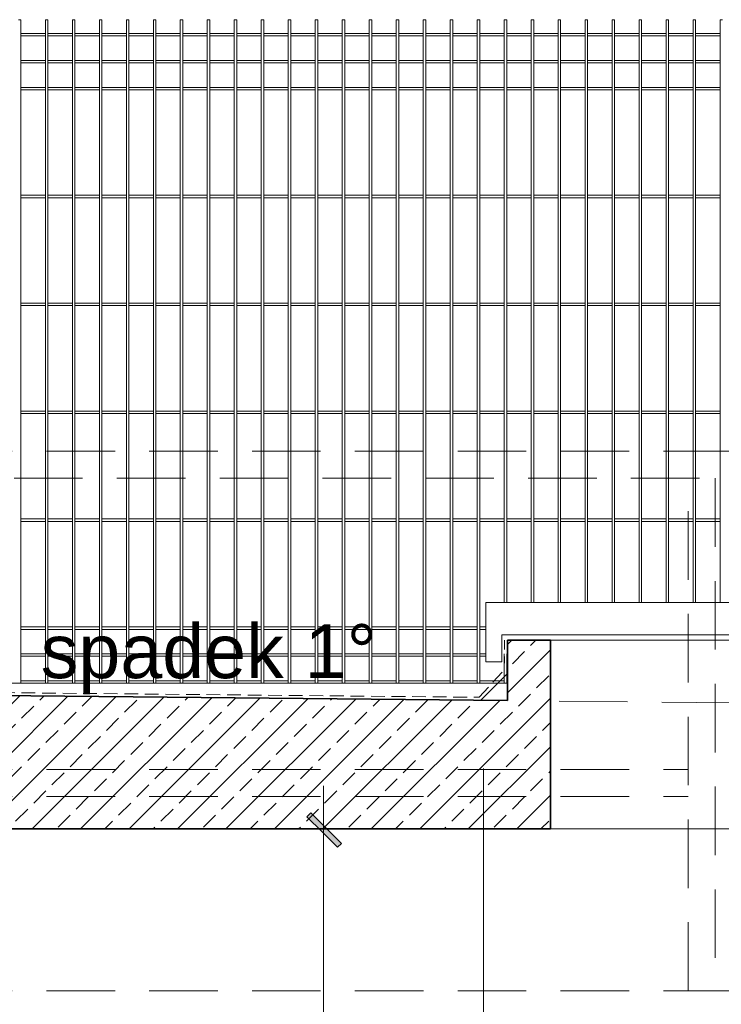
# Model space of a CAD drawing. Header units: millimetres. Extents: x 14041 to 23361, y -6349 to 12956.
# Tile 43 of 106: x 19983 to 20113, y 6472 to 6654. Entities that reach past the tile are written whole.
import ezdxf

# ---------------------------------------------------------------- set-up
doc = ezdxf.new("R2010")
doc.units = ezdxf.units.MM
doc.linetypes.add('DASHED', pattern=[19.05, 12.7, -6.35])
doc.linetypes.add('KRESKOWA', pattern=[19.05, 12.7, -6.35])
for name, color, linetype, lineweight in [('A-izolacje', 7, 'KRESKOWA', 30), ('A-odnośnik', 2, 'Continuous', 9), ('A-ogrodzenie', 6, 'Continuous', 9), ('A-opisy', 7, 'Continuous', 18), ('A-stolarka', 5, 'Continuous', 15), ('A-wyburzenia', 92, 'DASHED', 5), ('A-WYMIARY', 7, 'Continuous', 9), ('A-wypełnienie', 252, 'Continuous', 9), ('A-ściany projektowane', 5, 'Continuous', 35)]:
    doc.layers.add(name, color=color, linetype=linetype, lineweight=lineweight)
doc.styles.add('OP.3', font='arial.ttf', dxfattribs={"height": 16})
doc.styles.add('WYMIARY', font='swisscl.ttf')
doc.dimstyles.new('G 50', dxfattribs={"dimtxt": 12.5, "dimasz": 1, "dimexe": 1.25, "dimexo": 0.625, "dimgap": 3, "dimtad": 1, "dimdec": 1, "dimrnd": 0.5, "dimzin": 9, "dimtxsty": 'WYMIARY', "dimblk": 'W', "dimcen": 2, "dimse1": 1, "dimse2": 1, "dimclrd": 256, "dimclrt": 7, "dimadec": 0, "dimazin": 0, "dimtm": 1e-09, "dimtfac": 1, "dimtdec": 1, "dimtmove": 0, "dimatfit": 0, "dimldrblk": 'W', "dimfxl": 0, "dimlwd": 9, "dimarcsym": 0})

# ---------------------------------------------------------------- blocks, each defined once
blk = doc.blocks.new('W')
at = {"layer": 'A-WYMIARY'}
h = blk.add_hatch(color=256, dxfattribs=at)
h.paths.add_polyline_path([(0, 0.76), (0, 0), (0.65, 0), (2.98, 2.33), (2.27, 3.04)])
h.paths.add_polyline_path([(-0.56, 0.21), (-0.76, 0), (0, 0), (0, 0.76)])
h.paths.add_polyline_path([(0, -0.65), (0.15, -0.5), (0.65, 0), (0, 0)])
h.paths.add_polyline_path([(0, 0), (-0.76, 0), (-3.39, -2.62), (-2.68, -3.33), (0, -0.65)])
blk.add_hatch(color=256, dxfattribs=at).paths.add_polyline_path([(-0.76, 0), (-3.39, -2.62), (-2.68, -3.33), (0, -0.65), (0, 0)])
for p, q in [((0, -7), (0, 7)), ((-0.56, 0.21), (2.27, 3.04)), ((0.15, -0.5), (2.98, 2.33)), ((2.27, 3.04), (2.98, 2.33)), ((-8, 0), (8, 0)), ((-0.56, 0.21), (-3.39, -2.62)), ((0.15, -0.5), (-2.68, -3.33)), ((-3.39, -2.62), (-2.68, -3.33))]:
    blk.add_line(p, q, dxfattribs=at)
blk = doc.blocks.new('*D1599')
at = {"layer": 'A-WYMIARY', "lineweight": 9, "ltscale": 2}
blk.add_line((20039.11, 6227.38), (20039.11, 6503.38), dxfattribs=at)
at = {"layer": 'Defpoints', "color": 0}
for p in [(20039.11, 6504.38), (20086.39, 6504.38), (20046.11, 6226.38)]:
    blk.add_point(p, dxfattribs=at)
at = {"layer": 'A-WYMIARY', "linetype": 'ByBlock', "lineweight": 9}
for p, rotation in [((20039.11, 6504.38), 90), ((20039.11, 6226.38), 270)]:
    blk.add_blockref('W', p, dxfattribs=dict(at, rotation=rotation))
at = {"layer": 'A-WYMIARY', "color": 7, "ltscale": 2, "insert": (20029.71, 6365.38), "char_height": 12.5, "attachment_point": 5, "rotation": 90, "style": 'WYMIARY'}
blk.add_mtext('278', dxfattribs=at)

msp = doc.modelspace()

# ---------------------------------------------------------------- hatches: boundary and pattern name
at = {"layer": 'A-wypełnienie', "ltscale": 2, "transparency": 33554687}
h = msp.add_hatch(dxfattribs=at)
h.set_pattern_fill('ANSI33', color=253)
h.set_pattern_definition([(45, (340.008, -2.6267), (-4.490128, 4.490128), []), (45, (344.498, -2.6267), (-4.490128, 4.490128), [3.175, -1.5875])])
h.paths.add_polyline_path([(20081.2, 6528.08), (20081.2, 6539.38), (20073.2, 6539.38), (20073.2, 6528.16), (19961.2, 6529.28), (19955.2, 6529.34), (19951.2, 6529.38), (19951.2, 6569.38), (19951.2, 6574.33), (19931.2, 6574.33), (19931.2, 6504.38), (19951.2, 6504.38), (20081.2, 6504.38), (20081.2, 6524.38)])
h.paths.add_polyline_path([(19951.38, 6506.77), (19951.38, 6526.99), (19949.7, 6526.99), (19949.7, 6506.77)], flags=16)

# ---------------------------------------------------------------- linework, layer by layer
at = {"layer": 'A-izolacje', "lineweight": 15, "ltscale": 0.2}
msp.add_lwpolyline([(19951.77, 6546.27), (19951.74, 6534.59), (19956.51, 6529.88), (20067.95, 6528.78), (20072.6, 6533.83), (20072.69, 6539.4)], dxfattribs=at)
at = {"layer": 'A-odnośnik', "ltscale": 2}
msp.add_line((20068.77, 6515.61), (20068.77, 6428.99), dxfattribs=at)
at = {"layer": 'A-odnośnik'}
msp.add_lwpolyline([(20106.7, 6574.38), (20111.7, 6574.38)], dxfattribs=at)
at = {"layer": 'A-ogrodzenie', "color": 253}
for p, q in [((19982.6, 6654.38), (19983.07, 6654.38)), ((19983.07, 6531.38), (19983.07, 6654.38)), ((19987.6, 6531.38), (19987.6, 6654.38)), ((19987.6, 6654.38), (19988.07, 6654.38)), ((19988.07, 6531.38), (19988.07, 6654.38)), ((19992.6, 6531.38), (19992.6, 6654.38)), ((19992.6, 6654.38), (19993.07, 6654.38)), ((19993.07, 6531.38), (19993.07, 6654.38)), ((19997.6, 6531.38), (19997.6, 6654.38)), ((19997.6, 6654.38), (19998.07, 6654.38)), ((19998.07, 6531.38), (19998.07, 6654.38)), ((20002.6, 6531.38), (20002.6, 6654.38)), ((20002.6, 6654.38), (20003.07, 6654.38)), ((20003.07, 6531.38), (20003.07, 6654.38)), ((20007.6, 6531.38), (20007.6, 6654.38)), ((20007.6, 6654.38), (20008.07, 6654.38)), ((20008.07, 6531.38), (20008.07, 6654.38)), ((20012.6, 6531.38), (20012.6, 6654.38)), ((20012.6, 6654.38), (20013.07, 6654.38)), ((20013.07, 6531.38), (20013.07, 6654.38)), ((20017.6, 6531.38), (20017.6, 6654.38)), ((20017.6, 6654.38), (20018.07, 6654.38)), ((20018.07, 6531.38), (20018.07, 6654.38)), ((20022.6, 6531.38), (20022.6, 6654.38)), ((20022.6, 6654.38), (20023.07, 6654.38)), ((20023.07, 6531.38), (20023.07, 6654.38)), ((20027.6, 6531.38), (20027.6, 6654.38)), ((20027.6, 6654.38), (20028.07, 6654.38)), ((20028.07, 6531.38), (20028.07, 6654.38)), ((20032.6, 6531.38), (20032.6, 6654.38)), ((20032.6, 6654.38), (20033.07, 6654.38)), ((20033.07, 6531.38), (20033.07, 6654.38)), ((20037.6, 6531.38), (20037.6, 6654.38)), ((20037.6, 6654.38), (20038.07, 6654.38)), ((20038.07, 6531.38), (20038.07, 6654.38)), ((20042.6, 6531.38), (20042.6, 6654.38)), ((20042.6, 6654.38), (20043.07, 6654.38)), ((20043.07, 6531.38), (20043.07, 6654.38)), ((20047.6, 6531.38), (20047.6, 6654.38)), ((20047.6, 6654.38), (20048.07, 6654.38)), ((20048.07, 6531.38), (20048.07, 6654.38)), ((20052.6, 6531.38), (20052.6, 6654.38)), ((20052.6, 6654.38), (20053.07, 6654.38)), ((20053.07, 6531.38), (20053.07, 6654.38)), ((20057.6, 6531.38), (20057.6, 6654.38)), ((20057.6, 6654.38), (20058.07, 6654.38)), ((20058.07, 6531.38), (20058.07, 6654.38)), ((20062.6, 6531.38), (20062.6, 6654.38)), ((20062.6, 6654.38), (20063.07, 6654.38)), ((20063.07, 6531.38), (20063.07, 6654.38)), ((20067.6, 6531.38), (20067.6, 6654.38)), ((20067.6, 6654.38), (20068.07, 6654.38)), ((20068.07, 6531.38), (20068.07, 6654.38)), ((20072.6, 6546.38), (20072.6, 6654.38)), ((20072.6, 6654.38), (20073.07, 6654.38)), ((20073.07, 6546.38), (20073.07, 6654.38)), ((20077.6, 6546.38), (20077.6, 6654.38)), ((20077.6, 6654.38), (20078.07, 6654.38)), ((20078.07, 6546.38), (20078.07, 6654.38)), ((20082.6, 6546.38), (20082.6, 6654.38)), ((20082.6, 6654.38), (20083.07, 6654.38)), ((20083.07, 6546.38), (20083.07, 6654.38)), ((20087.6, 6546.38), (20087.6, 6654.38)), ((20087.6, 6654.38), (20088.07, 6654.38)), ((20088.07, 6546.38), (20088.07, 6654.38)), ((20092.6, 6546.38), (20092.6, 6654.38)), ((20092.6, 6654.38), (20093.07, 6654.38)), ((20093.07, 6546.38), (20093.07, 6654.38)), ((20097.6, 6546.38), (20097.6, 6654.38)), ((20097.6, 6654.38), (20098.07, 6654.38)), ((20098.07, 6546.38), (20098.07, 6654.38)), ((20102.6, 6546.38), (20102.6, 6654.38)), ((20102.6, 6654.38), (20103.07, 6654.38)), ((20103.07, 6546.38), (20103.07, 6654.38)), ((20107.6, 6546.38), (20107.6, 6654.38)), ((20107.6, 6654.38), (20108.07, 6654.38)), ((20108.07, 6546.38), (20108.07, 6654.38)), ((20112.6, 6546.38), (20112.6, 6654.38)), ((20112.6, 6654.38), (20113.07, 6654.38)), ((19983.07, 6651.84), (19987.6, 6651.84)), ((19983.07, 6651.38), (19987.6, 6651.38)), ((19988.07, 6651.84), (19992.6, 6651.84)), ((19988.07, 6651.38), (19992.6, 6651.38)), ((19993.07, 6651.84), (19997.6, 6651.84)), ((19993.07, 6651.38), (19997.6, 6651.38)), ((19998.07, 6651.84), (20002.6, 6651.84)), ((19998.07, 6651.38), (20002.6, 6651.38)), ((20003.07, 6651.84), (20007.6, 6651.84)), ((20003.07, 6651.38), (20007.6, 6651.38)), ((20008.07, 6651.84), (20012.6, 6651.84)), ((20008.07, 6651.38), (20012.6, 6651.38)), ((20013.07, 6651.84), (20017.6, 6651.84)), ((20013.07, 6651.38), (20017.6, 6651.38)), ((20018.07, 6651.84), (20022.6, 6651.84)), ((20018.07, 6651.38), (20022.6, 6651.38)), ((20023.07, 6651.84), (20027.6, 6651.84)), ((20023.07, 6651.38), (20027.6, 6651.38)), ((20028.07, 6651.84), (20032.6, 6651.84)), ((20028.07, 6651.38), (20032.6, 6651.38)), ((20033.07, 6651.84), (20037.6, 6651.84)), ((20033.07, 6651.38), (20037.6, 6651.38)), ((20038.07, 6651.84), (20042.6, 6651.84)), ((20038.07, 6651.38), (20042.6, 6651.38)), ((20043.07, 6651.84), (20047.6, 6651.84)), ((20043.07, 6651.38), (20047.6, 6651.38)), ((20048.07, 6651.84), (20052.6, 6651.84)), ((20048.07, 6651.38), (20052.6, 6651.38)), ((20053.07, 6651.84), (20057.6, 6651.84)), ((20053.07, 6651.38), (20057.6, 6651.38)), ((20058.07, 6651.84), (20062.6, 6651.84)), ((20058.07, 6651.38), (20062.6, 6651.38)), ((20063.07, 6651.84), (20067.6, 6651.84)), ((20063.07, 6651.38), (20067.6, 6651.38)), ((20068.07, 6651.84), (20072.6, 6651.84)), ((20068.07, 6651.38), (20072.6, 6651.38)), ((20073.07, 6651.84), (20077.6, 6651.84)), ((20073.07, 6651.38), (20077.6, 6651.38)), ((20078.07, 6651.84), (20082.6, 6651.84)), ((20078.07, 6651.38), (20082.6, 6651.38)), ((20083.07, 6651.84), (20087.6, 6651.84)), ((20083.07, 6651.38), (20087.6, 6651.38)), ((20088.07, 6651.84), (20092.6, 6651.84)), ((20088.07, 6651.38), (20092.6, 6651.38)), ((20093.07, 6651.84), (20097.6, 6651.84)), ((20093.07, 6651.38), (20097.6, 6651.38)), ((20098.07, 6651.84), (20102.6, 6651.84)), ((20098.07, 6651.38), (20102.6, 6651.38)), ((20103.07, 6651.84), (20107.6, 6651.84)), ((20103.07, 6651.38), (20107.6, 6651.38)), ((20108.07, 6651.84), (20112.6, 6651.84)), ((20108.07, 6651.38), (20112.6, 6651.38)), ((19983.07, 6646.84), (19987.6, 6646.84)), ((19988.07, 6646.84), (19992.6, 6646.84)), ((19993.07, 6646.84), (19997.6, 6646.84)), ((19998.07, 6646.84), (20002.6, 6646.84)), ((20003.07, 6646.84), (20007.6, 6646.84)), ((20008.07, 6646.84), (20012.6, 6646.84)), ((20013.07, 6646.84), (20017.6, 6646.84)), ((20018.07, 6646.84), (20022.6, 6646.84)), ((20023.07, 6646.84), (20027.6, 6646.84)), ((20028.07, 6646.84), (20032.6, 6646.84)), ((20033.07, 6646.84), (20037.6, 6646.84)), ((20038.07, 6646.84), (20042.6, 6646.84)), ((20043.07, 6646.84), (20047.6, 6646.84)), ((20048.07, 6646.84), (20052.6, 6646.84)), ((20053.07, 6646.84), (20057.6, 6646.84)), ((20058.07, 6646.84), (20062.6, 6646.84)), ((20063.07, 6646.84), (20067.6, 6646.84)), ((20068.07, 6646.84), (20072.6, 6646.84)), ((20073.07, 6646.84), (20077.6, 6646.84)), ((20078.07, 6646.84), (20082.6, 6646.84)), ((20083.07, 6646.84), (20087.6, 6646.84)), ((20088.07, 6646.84), (20092.6, 6646.84)), ((20093.07, 6646.84), (20097.6, 6646.84)), ((20098.07, 6646.84), (20102.6, 6646.84)), ((20103.07, 6646.84), (20107.6, 6646.84)), ((20108.07, 6646.84), (20112.6, 6646.84)), ((19983.07, 6646.38), (19987.6, 6646.38)), ((19988.07, 6646.38), (19992.6, 6646.38)), ((19993.07, 6646.38), (19997.6, 6646.38)), ((19998.07, 6646.38), (20002.6, 6646.38)), ((20003.07, 6646.38), (20007.6, 6646.38)), ((20008.07, 6646.38), (20012.6, 6646.38)), ((20013.07, 6646.38), (20017.6, 6646.38)), ((20018.07, 6646.38), (20022.6, 6646.38)), ((20023.07, 6646.38), (20027.6, 6646.38)), ((20028.07, 6646.38), (20032.6, 6646.38)), ((20033.07, 6646.38), (20037.6, 6646.38)), ((20038.07, 6646.38), (20042.6, 6646.38)), ((20043.07, 6646.38), (20047.6, 6646.38)), ((20048.07, 6646.38), (20052.6, 6646.38)), ((20053.07, 6646.38), (20057.6, 6646.38)), ((20058.07, 6646.38), (20062.6, 6646.38)), ((20063.07, 6646.38), (20067.6, 6646.38)), ((20068.07, 6646.38), (20072.6, 6646.38)), ((20073.07, 6646.38), (20077.6, 6646.38)), ((20078.07, 6646.38), (20082.6, 6646.38)), ((20083.07, 6646.38), (20087.6, 6646.38)), ((20088.07, 6646.38), (20092.6, 6646.38)), ((20093.07, 6646.38), (20097.6, 6646.38)), ((20098.07, 6646.38), (20102.6, 6646.38)), ((20103.07, 6646.38), (20107.6, 6646.38)), ((20108.07, 6646.38), (20112.6, 6646.38)), ((19983.07, 6641.84), (19987.6, 6641.84)), ((19983.07, 6641.38), (19987.6, 6641.38)), ((19988.07, 6641.84), (19992.6, 6641.84)), ((19988.07, 6641.38), (19992.6, 6641.38)), ((19993.07, 6641.84), (19997.6, 6641.84)), ((19993.07, 6641.38), (19997.6, 6641.38)), ((19998.07, 6641.84), (20002.6, 6641.84)), ((19998.07, 6641.38), (20002.6, 6641.38)), ((20003.07, 6641.84), (20007.6, 6641.84)), ((20003.07, 6641.38), (20007.6, 6641.38)), ((20008.07, 6641.84), (20012.6, 6641.84)), ((20008.07, 6641.38), (20012.6, 6641.38)), ((20013.07, 6641.84), (20017.6, 6641.84)), ((20013.07, 6641.38), (20017.6, 6641.38)), ((20018.07, 6641.84), (20022.6, 6641.84)), ((20018.07, 6641.38), (20022.6, 6641.38)), ((20023.07, 6641.84), (20027.6, 6641.84)), ((20023.07, 6641.38), (20027.6, 6641.38)), ((20028.07, 6641.84), (20032.6, 6641.84)), ((20028.07, 6641.38), (20032.6, 6641.38)), ((20033.07, 6641.84), (20037.6, 6641.84)), ((20033.07, 6641.38), (20037.6, 6641.38)), ((20038.07, 6641.84), (20042.6, 6641.84)), ((20038.07, 6641.38), (20042.6, 6641.38)), ((20043.07, 6641.84), (20047.6, 6641.84)), ((20043.07, 6641.38), (20047.6, 6641.38)), ((20048.07, 6641.84), (20052.6, 6641.84)), ((20048.07, 6641.38), (20052.6, 6641.38)), ((20053.07, 6641.84), (20057.6, 6641.84)), ((20053.07, 6641.38), (20057.6, 6641.38)), ((20058.07, 6641.84), (20062.6, 6641.84)), ((20058.07, 6641.38), (20062.6, 6641.38)), ((20063.07, 6641.84), (20067.6, 6641.84)), ((20063.07, 6641.38), (20067.6, 6641.38)), ((20068.07, 6641.84), (20072.6, 6641.84)), ((20068.07, 6641.38), (20072.6, 6641.38)), ((20073.07, 6641.84), (20077.6, 6641.84)), ((20073.07, 6641.38), (20077.6, 6641.38)), ((20078.07, 6641.84), (20082.6, 6641.84)), ((20078.07, 6641.38), (20082.6, 6641.38)), ((20083.07, 6641.84), (20087.6, 6641.84)), ((20083.07, 6641.38), (20087.6, 6641.38)), ((20088.07, 6641.84), (20092.6, 6641.84)), ((20088.07, 6641.38), (20092.6, 6641.38)), ((20093.07, 6641.84), (20097.6, 6641.84)), ((20093.07, 6641.38), (20097.6, 6641.38)), ((20098.07, 6641.84), (20102.6, 6641.84)), ((20098.07, 6641.38), (20102.6, 6641.38)), ((20103.07, 6641.84), (20107.6, 6641.84)), ((20103.07, 6641.38), (20107.6, 6641.38)), ((20108.07, 6641.84), (20112.6, 6641.84)), ((20108.07, 6641.38), (20112.6, 6641.38)), ((19983.07, 6621.84), (19987.6, 6621.84)), ((19983.07, 6621.38), (19987.6, 6621.38)), ((19988.07, 6621.84), (19992.6, 6621.84)), ((19988.07, 6621.38), (19992.6, 6621.38)), ((19993.07, 6621.84), (19997.6, 6621.84)), ((19993.07, 6621.38), (19997.6, 6621.38)), ((19998.07, 6621.84), (20002.6, 6621.84)), ((19998.07, 6621.38), (20002.6, 6621.38)), ((20003.07, 6621.84), (20007.6, 6621.84)), ((20003.07, 6621.38), (20007.6, 6621.38)), ((20008.07, 6621.84), (20012.6, 6621.84)), ((20008.07, 6621.38), (20012.6, 6621.38)), ((20013.07, 6621.84), (20017.6, 6621.84)), ((20013.07, 6621.38), (20017.6, 6621.38)), ((20018.07, 6621.84), (20022.6, 6621.84)), ((20018.07, 6621.38), (20022.6, 6621.38)), ((20023.07, 6621.84), (20027.6, 6621.84)), ((20023.07, 6621.38), (20027.6, 6621.38)), ((20028.07, 6621.84), (20032.6, 6621.84)), ((20028.07, 6621.38), (20032.6, 6621.38)), ((20033.07, 6621.84), (20037.6, 6621.84)), ((20033.07, 6621.38), (20037.6, 6621.38)), ((20038.07, 6621.84), (20042.6, 6621.84)), ((20038.07, 6621.38), (20042.6, 6621.38)), ((20043.07, 6621.84), (20047.6, 6621.84)), ((20043.07, 6621.38), (20047.6, 6621.38)), ((20048.07, 6621.84), (20052.6, 6621.84)), ((20048.07, 6621.38), (20052.6, 6621.38)), ((20053.07, 6621.84), (20057.6, 6621.84)), ((20053.07, 6621.38), (20057.6, 6621.38)), ((20058.07, 6621.84), (20062.6, 6621.84)), ((20058.07, 6621.38), (20062.6, 6621.38)), ((20063.07, 6621.84), (20067.6, 6621.84)), ((20063.07, 6621.38), (20067.6, 6621.38)), ((20068.07, 6621.84), (20072.6, 6621.84)), ((20068.07, 6621.38), (20072.6, 6621.38)), ((20073.07, 6621.84), (20077.6, 6621.84)), ((20073.07, 6621.38), (20077.6, 6621.38)), ((20078.07, 6621.84), (20082.6, 6621.84)), ((20078.07, 6621.38), (20082.6, 6621.38)), ((20083.07, 6621.84), (20087.6, 6621.84)), ((20083.07, 6621.38), (20087.6, 6621.38)), ((20088.07, 6621.84), (20092.6, 6621.84)), ((20088.07, 6621.38), (20092.6, 6621.38)), ((20093.07, 6621.84), (20097.6, 6621.84)), ((20093.07, 6621.38), (20097.6, 6621.38)), ((20098.07, 6621.84), (20102.6, 6621.84)), ((20098.07, 6621.38), (20102.6, 6621.38)), ((20103.07, 6621.84), (20107.6, 6621.84)), ((20103.07, 6621.38), (20107.6, 6621.38)), ((20108.07, 6621.84), (20112.6, 6621.84)), ((20108.07, 6621.38), (20112.6, 6621.38)), ((19983.07, 6601.84), (19987.6, 6601.84)), ((19983.07, 6601.38), (19987.6, 6601.38)), ((19988.07, 6601.84), (19992.6, 6601.84)), ((19988.07, 6601.38), (19992.6, 6601.38)), ((19993.07, 6601.84), (19997.6, 6601.84)), ((19993.07, 6601.38), (19997.6, 6601.38)), ((19998.07, 6601.84), (20002.6, 6601.84)), ((19998.07, 6601.38), (20002.6, 6601.38)), ((20003.07, 6601.84), (20007.6, 6601.84)), ((20003.07, 6601.38), (20007.6, 6601.38)), ((20008.07, 6601.84), (20012.6, 6601.84)), ((20008.07, 6601.38), (20012.6, 6601.38)), ((20013.07, 6601.84), (20017.6, 6601.84)), ((20013.07, 6601.38), (20017.6, 6601.38)), ((20018.07, 6601.84), (20022.6, 6601.84)), ((20018.07, 6601.38), (20022.6, 6601.38)), ((20023.07, 6601.84), (20027.6, 6601.84)), ((20023.07, 6601.38), (20027.6, 6601.38)), ((20028.07, 6601.84), (20032.6, 6601.84)), ((20028.07, 6601.38), (20032.6, 6601.38)), ((20033.07, 6601.84), (20037.6, 6601.84)), ((20033.07, 6601.38), (20037.6, 6601.38)), ((20038.07, 6601.84), (20042.6, 6601.84)), ((20038.07, 6601.38), (20042.6, 6601.38)), ((20043.07, 6601.84), (20047.6, 6601.84)), ((20043.07, 6601.38), (20047.6, 6601.38)), ((20048.07, 6601.84), (20052.6, 6601.84)), ((20048.07, 6601.38), (20052.6, 6601.38)), ((20053.07, 6601.84), (20057.6, 6601.84)), ((20053.07, 6601.38), (20057.6, 6601.38)), ((20058.07, 6601.84), (20062.6, 6601.84)), ((20058.07, 6601.38), (20062.6, 6601.38)), ((20063.07, 6601.84), (20067.6, 6601.84)), ((20063.07, 6601.38), (20067.6, 6601.38)), ((20068.07, 6601.84), (20072.6, 6601.84)), ((20068.07, 6601.38), (20072.6, 6601.38)), ((20073.07, 6601.84), (20077.6, 6601.84)), ((20073.07, 6601.38), (20077.6, 6601.38)), ((20078.07, 6601.84), (20082.6, 6601.84)), ((20078.07, 6601.38), (20082.6, 6601.38)), ((20083.07, 6601.84), (20087.6, 6601.84)), ((20083.07, 6601.38), (20087.6, 6601.38)), ((20088.07, 6601.84), (20092.6, 6601.84)), ((20088.07, 6601.38), (20092.6, 6601.38)), ((20093.07, 6601.84), (20097.6, 6601.84)), ((20093.07, 6601.38), (20097.6, 6601.38)), ((20098.07, 6601.84), (20102.6, 6601.84)), ((20098.07, 6601.38), (20102.6, 6601.38)), ((20103.07, 6601.84), (20107.6, 6601.84)), ((20103.07, 6601.38), (20107.6, 6601.38)), ((20108.07, 6601.84), (20112.6, 6601.84)), ((20108.07, 6601.38), (20112.6, 6601.38)), ((19983.07, 6581.84), (19987.6, 6581.84)), ((19983.07, 6581.38), (19987.6, 6581.38)), ((19988.07, 6581.84), (19992.6, 6581.84)), ((19988.07, 6581.38), (19992.6, 6581.38)), ((19993.07, 6581.84), (19997.6, 6581.84)), ((19993.07, 6581.38), (19997.6, 6581.38)), ((19998.07, 6581.84), (20002.6, 6581.84)), ((19998.07, 6581.38), (20002.6, 6581.38)), ((20003.07, 6581.84), (20007.6, 6581.84)), ((20003.07, 6581.38), (20007.6, 6581.38)), ((20008.07, 6581.84), (20012.6, 6581.84)), ((20008.07, 6581.38), (20012.6, 6581.38)), ((20013.07, 6581.84), (20017.6, 6581.84)), ((20013.07, 6581.38), (20017.6, 6581.38)), ((20018.07, 6581.84), (20022.6, 6581.84)), ((20018.07, 6581.38), (20022.6, 6581.38)), ((20023.07, 6581.84), (20027.6, 6581.84)), ((20023.07, 6581.38), (20027.6, 6581.38)), ((20028.07, 6581.84), (20032.6, 6581.84)), ((20028.07, 6581.38), (20032.6, 6581.38)), ((20033.07, 6581.84), (20037.6, 6581.84)), ((20033.07, 6581.38), (20037.6, 6581.38)), ((20038.07, 6581.84), (20042.6, 6581.84)), ((20038.07, 6581.38), (20042.6, 6581.38)), ((20043.07, 6581.84), (20047.6, 6581.84)), ((20043.07, 6581.38), (20047.6, 6581.38)), ((20048.07, 6581.84), (20052.6, 6581.84)), ((20048.07, 6581.38), (20052.6, 6581.38)), ((20053.07, 6581.84), (20057.6, 6581.84)), ((20053.07, 6581.38), (20057.6, 6581.38)), ((20058.07, 6581.84), (20062.6, 6581.84)), ((20058.07, 6581.38), (20062.6, 6581.38)), ((20063.07, 6581.84), (20067.6, 6581.84)), ((20063.07, 6581.38), (20067.6, 6581.38)), ((20068.07, 6581.84), (20072.6, 6581.84)), ((20068.07, 6581.38), (20072.6, 6581.38)), ((20073.07, 6581.84), (20077.6, 6581.84)), ((20073.07, 6581.38), (20077.6, 6581.38)), ((20078.07, 6581.84), (20082.6, 6581.84)), ((20078.07, 6581.38), (20082.6, 6581.38)), ((20083.07, 6581.84), (20087.6, 6581.84)), ((20083.07, 6581.38), (20087.6, 6581.38)), ((20088.07, 6581.84), (20092.6, 6581.84)), ((20088.07, 6581.38), (20092.6, 6581.38)), ((20093.07, 6581.84), (20097.6, 6581.84)), ((20093.07, 6581.38), (20097.6, 6581.38)), ((20098.07, 6581.84), (20102.6, 6581.84)), ((20098.07, 6581.38), (20102.6, 6581.38)), ((20103.07, 6581.84), (20107.6, 6581.84)), ((20103.07, 6581.38), (20107.6, 6581.38)), ((20108.07, 6581.84), (20112.6, 6581.84)), ((20108.07, 6581.38), (20112.6, 6581.38)), ((19983.07, 6561.84), (19987.6, 6561.84)), ((19983.07, 6561.38), (19987.6, 6561.38)), ((19988.07, 6561.84), (19992.6, 6561.84)), ((19988.07, 6561.38), (19992.6, 6561.38)), ((19993.07, 6561.84), (19997.6, 6561.84)), ((19993.07, 6561.38), (19997.6, 6561.38)), ((19998.07, 6561.84), (20002.6, 6561.84)), ((19998.07, 6561.38), (20002.6, 6561.38)), ((20003.07, 6561.84), (20007.6, 6561.84)), ((20003.07, 6561.38), (20007.6, 6561.38)), ((20008.07, 6561.84), (20012.6, 6561.84)), ((20008.07, 6561.38), (20012.6, 6561.38)), ((20013.07, 6561.84), (20017.6, 6561.84)), ((20013.07, 6561.38), (20017.6, 6561.38)), ((20018.07, 6561.84), (20022.6, 6561.84)), ((20018.07, 6561.38), (20022.6, 6561.38)), ((20023.07, 6561.84), (20027.6, 6561.84)), ((20023.07, 6561.38), (20027.6, 6561.38)), ((20028.07, 6561.84), (20032.6, 6561.84)), ((20028.07, 6561.38), (20032.6, 6561.38)), ((20033.07, 6561.84), (20037.6, 6561.84)), ((20033.07, 6561.38), (20037.6, 6561.38)), ((20038.07, 6561.84), (20042.6, 6561.84)), ((20038.07, 6561.38), (20042.6, 6561.38)), ((20043.07, 6561.84), (20047.6, 6561.84)), ((20043.07, 6561.38), (20047.6, 6561.38)), ((20048.07, 6561.84), (20052.6, 6561.84)), ((20048.07, 6561.38), (20052.6, 6561.38)), ((20053.07, 6561.84), (20057.6, 6561.84)), ((20053.07, 6561.38), (20057.6, 6561.38)), ((20058.07, 6561.84), (20062.6, 6561.84)), ((20058.07, 6561.38), (20062.6, 6561.38)), ((20063.07, 6561.84), (20067.6, 6561.84)), ((20063.07, 6561.38), (20067.6, 6561.38)), ((20068.07, 6561.84), (20072.6, 6561.84)), ((20068.07, 6561.38), (20072.6, 6561.38)), ((20073.07, 6561.84), (20077.6, 6561.84)), ((20073.07, 6561.38), (20077.6, 6561.38)), ((20078.07, 6561.84), (20082.6, 6561.84)), ((20078.07, 6561.38), (20082.6, 6561.38)), ((20083.07, 6561.84), (20087.6, 6561.84)), ((20083.07, 6561.38), (20087.6, 6561.38)), ((20088.07, 6561.84), (20092.6, 6561.84)), ((20088.07, 6561.38), (20092.6, 6561.38)), ((20093.07, 6561.84), (20097.6, 6561.84)), ((20093.07, 6561.38), (20097.6, 6561.38)), ((20098.07, 6561.84), (20102.6, 6561.84)), ((20098.07, 6561.38), (20102.6, 6561.38)), ((20103.07, 6561.84), (20107.6, 6561.84)), ((20103.07, 6561.38), (20107.6, 6561.38)), ((20108.07, 6561.84), (20112.6, 6561.84)), ((20108.07, 6561.38), (20112.6, 6561.38)), ((19983.07, 6541.84), (19987.6, 6541.84)), ((19983.07, 6541.38), (19987.6, 6541.38)), ((19988.07, 6541.84), (19992.6, 6541.84)), ((19988.07, 6541.38), (19992.6, 6541.38)), ((19993.07, 6541.84), (19997.6, 6541.84)), ((19993.07, 6541.38), (19997.6, 6541.38)), ((19998.07, 6541.84), (20002.6, 6541.84)), ((19998.07, 6541.38), (20002.6, 6541.38)), ((20003.07, 6541.84), (20007.6, 6541.84)), ((20003.07, 6541.38), (20007.6, 6541.38)), ((20008.07, 6541.84), (20012.6, 6541.84)), ((20008.07, 6541.38), (20012.6, 6541.38)), ((20013.07, 6541.84), (20017.6, 6541.84)), ((20013.07, 6541.38), (20017.6, 6541.38)), ((20018.07, 6541.84), (20022.6, 6541.84)), ((20018.07, 6541.38), (20022.6, 6541.38)), ((20023.07, 6541.84), (20027.6, 6541.84)), ((20023.07, 6541.38), (20027.6, 6541.38)), ((20028.07, 6541.84), (20032.6, 6541.84)), ((20028.07, 6541.38), (20032.6, 6541.38)), ((20033.07, 6541.84), (20037.6, 6541.84)), ((20033.07, 6541.38), (20037.6, 6541.38)), ((20038.07, 6541.84), (20042.6, 6541.84)), ((20038.07, 6541.38), (20042.6, 6541.38)), ((20043.07, 6541.84), (20047.6, 6541.84)), ((20043.07, 6541.38), (20047.6, 6541.38)), ((20048.07, 6541.84), (20052.6, 6541.84)), ((20048.07, 6541.38), (20052.6, 6541.38)), ((20053.07, 6541.84), (20057.6, 6541.84)), ((20053.07, 6541.38), (20057.6, 6541.38)), ((20058.07, 6541.84), (20062.6, 6541.84)), ((20058.07, 6541.38), (20062.6, 6541.38)), ((20063.07, 6541.84), (20067.6, 6541.84)), ((20063.07, 6541.38), (20067.6, 6541.38)), ((20068.07, 6541.84), (20069.2, 6541.84)), ((20068.07, 6541.38), (20069.2, 6541.38)), ((19983.07, 6536.84), (19987.6, 6536.84)), ((19983.07, 6536.38), (19987.6, 6536.38)), ((19988.07, 6536.84), (19992.6, 6536.84)), ((19988.07, 6536.38), (19992.6, 6536.38)), ((19993.07, 6536.84), (19997.6, 6536.84)), ((19993.07, 6536.38), (19997.6, 6536.38)), ((19998.07, 6536.84), (20002.6, 6536.84)), ((19998.07, 6536.38), (20002.6, 6536.38)), ((20003.07, 6536.84), (20007.6, 6536.84)), ((20003.07, 6536.38), (20007.6, 6536.38)), ((20008.07, 6536.84), (20012.6, 6536.84)), ((20008.07, 6536.38), (20012.6, 6536.38)), ((20013.07, 6536.84), (20017.6, 6536.84)), ((20013.07, 6536.38), (20017.6, 6536.38)), ((20018.07, 6536.84), (20022.6, 6536.84)), ((20018.07, 6536.38), (20022.6, 6536.38)), ((20023.07, 6536.84), (20027.6, 6536.84)), ((20023.07, 6536.38), (20027.6, 6536.38)), ((20028.07, 6536.84), (20032.6, 6536.84)), ((20028.07, 6536.38), (20032.6, 6536.38)), ((20033.07, 6536.84), (20037.6, 6536.84)), ((20033.07, 6536.38), (20037.6, 6536.38)), ((20038.07, 6536.84), (20042.6, 6536.84)), ((20038.07, 6536.38), (20042.6, 6536.38)), ((20043.07, 6536.84), (20047.6, 6536.84)), ((20043.07, 6536.38), (20047.6, 6536.38)), ((20048.07, 6536.84), (20052.6, 6536.84)), ((20048.07, 6536.38), (20052.6, 6536.38)), ((20053.07, 6536.84), (20057.6, 6536.84)), ((20053.07, 6536.38), (20057.6, 6536.38)), ((20058.07, 6536.84), (20062.6, 6536.84)), ((20058.07, 6536.38), (20062.6, 6536.38)), ((20063.07, 6536.84), (20067.6, 6536.84)), ((20063.07, 6536.38), (20067.6, 6536.38)), ((20068.07, 6536.84), (20069.2, 6536.84)), ((20068.07, 6536.38), (20069.2, 6536.38)), ((20072.6, 6531.38), (20072.6, 6536.84)), ((20073.07, 6531.38), (20073.07, 6536.84)), ((20073.07, 6536.84), (20073.2, 6536.84)), ((20073.07, 6536.38), (20073.2, 6536.38)), ((19983.07, 6531.84), (19987.6, 6531.84)), ((19988.07, 6531.84), (19992.6, 6531.84)), ((19993.07, 6531.84), (19997.6, 6531.84)), ((19998.07, 6531.84), (20002.6, 6531.84)), ((20003.07, 6531.84), (20007.6, 6531.84)), ((20008.07, 6531.84), (20012.6, 6531.84)), ((20013.07, 6531.84), (20017.6, 6531.84)), ((20018.07, 6531.84), (20022.6, 6531.84)), ((20023.07, 6531.84), (20027.6, 6531.84)), ((20028.07, 6531.84), (20032.6, 6531.84)), ((20033.07, 6531.84), (20037.6, 6531.84)), ((20038.07, 6531.84), (20042.6, 6531.84)), ((20043.07, 6531.84), (20047.6, 6531.84)), ((20048.07, 6531.84), (20052.6, 6531.84)), ((20053.07, 6531.84), (20057.6, 6531.84)), ((20058.07, 6531.84), (20062.6, 6531.84)), ((20063.07, 6531.84), (20067.6, 6531.84)), ((20068.07, 6531.84), (20072.6, 6531.84)), ((20073.07, 6531.84), (20073.2, 6531.84)), ((19978.07, 6531.38), (19983.07, 6531.38)), ((19983.07, 6531.38), (19987.6, 6531.38)), ((19987.6, 6531.38), (19988.07, 6531.38)), ((19988.07, 6531.38), (19993.07, 6531.38)), ((19993.07, 6531.38), (19997.6, 6531.38)), ((19997.6, 6531.38), (19998.07, 6531.38)), ((19998.07, 6531.38), (20003.07, 6531.38)), ((20003.07, 6531.38), (20007.6, 6531.38)), ((20007.6, 6531.38), (20008.07, 6531.38)), ((20008.07, 6531.38), (20013.07, 6531.38)), ((20013.07, 6531.38), (20017.6, 6531.38)), ((20017.6, 6531.38), (20018.07, 6531.38)), ((20018.07, 6531.38), (20023.07, 6531.38)), ((20023.07, 6531.38), (20027.6, 6531.38)), ((20027.6, 6531.38), (20028.07, 6531.38)), ((20028.07, 6531.38), (20033.07, 6531.38)), ((20033.07, 6531.38), (20037.6, 6531.38)), ((20037.6, 6531.38), (20038.07, 6531.38)), ((20038.07, 6531.38), (20043.07, 6531.38)), ((20043.07, 6531.38), (20047.6, 6531.38)), ((20047.6, 6531.38), (20048.07, 6531.38)), ((20048.07, 6531.38), (20053.07, 6531.38)), ((20053.07, 6531.38), (20057.6, 6531.38)), ((20057.6, 6531.38), (20058.07, 6531.38)), ((20058.07, 6531.38), (20063.07, 6531.38)), ((20063.07, 6531.38), (20067.6, 6531.38)), ((20067.6, 6531.38), (20068.07, 6531.38)), ((20068.07, 6531.38), (20073.07, 6531.38)), ((20073.07, 6531.38), (20073.2, 6531.38))]:
    msp.add_line(p, q, dxfattribs=at)
at = {"layer": 'A-stolarka'}
for p, q in [((20069.2, 6535.38), (20069.2, 6546.38)), ((20072.2, 6540.38), (20072.2, 6535.38)), ((20072.2, 6535.38), (20069.2, 6535.38))]:
    msp.add_line(p, q, dxfattribs=at)
for points in [[(20069.2, 6546.38), (20393.2, 6546.38), (20393.2, 6535.38)], [(20390.2, 6540.38), (20072.2, 6540.38)]]:
    msp.add_lwpolyline(points, dxfattribs=at)
at = {"layer": 'A-wyburzenia'}
for p, q in [((19949.7, 6515.38), (20106.7, 6515.38)), ((19949.7, 6510.38), (20106.7, 6510.38)), ((19949.7, 6474.38), (20451.7, 6474.38))]:
    msp.add_line(p, q, dxfattribs=at)
for points in [[(19949.7, 6574.38), (20451.7, 6574.38), (20451.7, 6569.38), (19949.7, 6569.38), (19949.7, 6574.38)], [(20111.7, 6569.38), (20111.7, 6474.38), (20106.7, 6474.38), (20106.7, 6569.38)]]:
    msp.add_lwpolyline(points, dxfattribs=at)
at = {"layer": 'A-ściany projektowane'}
for p, q in [((20081.2, 6539.38), (20073.2, 6539.38)), ((20073.2, 6539.38), (20073.2, 6528.16)), ((20081.2, 6524.38), (20081.2, 6539.38)), ((20073.2, 6528.16), (19951.2, 6529.38)), ((20081.2, 6524.38), (20081.2, 6504.38))]:
    msp.add_line(p, q, dxfattribs=at)
at = {"layer": 'A-ściany projektowane', "lineweight": 15}
for p, q in [((20381.2, 6539.38), (20081.2, 6539.38)), ((20073.2, 6533.22), (20068.2, 6528.17)), ((20381.2, 6504.38), (20081.2, 6504.38))]:
    msp.add_line(p, q, dxfattribs=at)
at = {"layer": 'A-ściany projektowane', "linetype": 'KRESKOWA', "lineweight": 15}
msp.add_line((20381.2, 6525.08), (20081.23, 6528.08), dxfattribs=at)
at = {"layer": 'A-ściany projektowane'}
msp.add_lwpolyline([(20081.2, 6504.38), (19931.2, 6504.38)], dxfattribs=at)

# ---------------------------------------------------------------- texts
at = {"layer": 'A-opisy', "ltscale": 2, "insert": (19986.73, 6542.33), "char_height": 10, "width": 182.4612, "attachment_point": 1, "style": 'OP.3'}
msp.add_mtext('{\\fArial|b0|i0|c238|p34;spadek 1%%D}', dxfattribs=at)

# ---------------------------------------------------------------- dimensions: what is measured, and where the dimension line sits
at = {"layer": 'A-WYMIARY', "ltscale": 2}
dim = msp.add_linear_dim(base=(20039.11, 6504.38), p1=(20046.11, 6226.38), p2=(20086.39, 6504.38), angle=90, dimstyle='G 50', override={"dimtxsty": 'WYMIARY', "dimtmove": 1, "dimldrblk": 'W'}, dxfattribs=at)
dim.commit()
dim.dimension.update_dxf_attribs({"geometry": '*D1599', "text_midpoint": (20029.71, 6365.38)})

doc.saveas('drawing.dxf')
